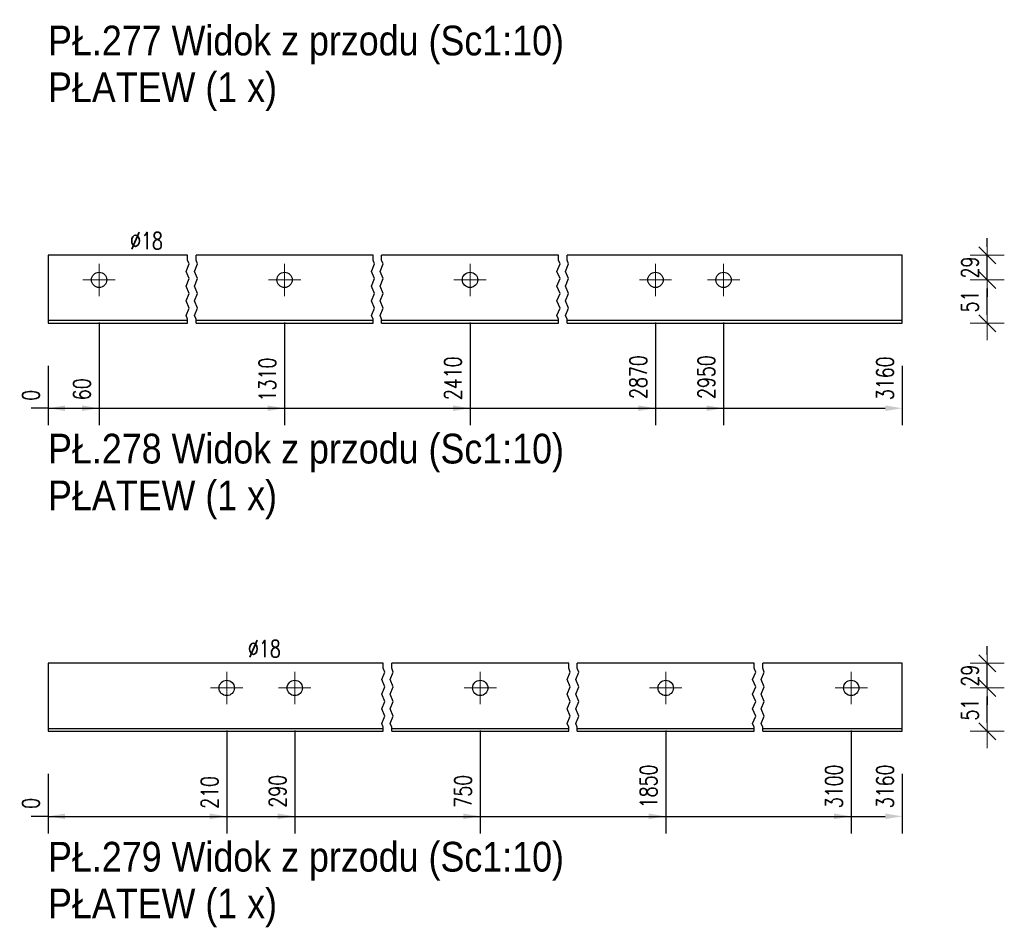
# Model space of a CAD drawing. Header units: millimetres. Extents: x -134 to 978, y 9358 to 10027.
# Tile 16 of 44: x 203 to 319, y 9596 to 9702. Entities that reach past the tile are written whole.
import ezdxf

# ---------------------------------------------------------------- set-up
doc = ezdxf.new("R2010")
doc.units = ezdxf.units.MM
doc.header["$LTSCALE"] = 10
doc.linetypes.add('MITTE', pattern=[2, 1.25, -0.25, 0.25, -0.25])
doc.layers.get('Defpoints').update_dxf_attribs({"color": 1})
for name, color, linetype, lineweight in [('PS_Bolt', 4, 'Continuous', 13), ('PS_DIM', 4, 'Continuous', 13), ('PS_Mid', 5, 'MITTE', 15), ('PS_Shape', 161, 'Continuous', 30), ('PS_SOLID', 7, 'Continuous', 30), ('PS_TEXT', 3, 'Continuous', 18)]:
    doc.layers.add(name, color=color, linetype=linetype, lineweight=lineweight)
doc.styles.add('gil', font='txt', dxfattribs={"width": 0.9})
doc.styles.add('simplex', font='simplex.shx', dxfattribs={"width": 0.75})
doc.dimstyles.new('1_10_GŁ_DS1-LS10', dxfattribs={"dimtxt": 2, "dimasz": 2, "dimexe": 2, "dimexo": 5, "dimgap": 1, "dimtad": 1, "dimjust": 4, "dimdec": 0, "dimlfac": 10, "dimtxsty": 'simplex', "dimblk1": 'NONE', "dimsah": 1, "dimcen": 2, "dimclrd": 256, "dimclre": 256, "dimclrt": 3, "dimadec": 1, "dimazin": 0, "dimtfac": 1, "dimtdec": 0, "dimtmove": 2, "dimatfit": 3, "dimfxl": 1, "dimarcsym": 0})
doc.dimstyles.new('1_10_PRZ_DS1-LS10', dxfattribs={"dimtxt": 2, "dimasz": 1, "dimexe": 2, "dimexo": 5, "dimgap": 1, "dimtad": 1, "dimdec": 0, "dimlfac": 10, "dimtxsty": 'simplex', "dimblk": 'dimznak', "dimcen": 2, "dimse1": 1, "dimse2": 1, "dimclrt": 3, "dimadec": 1, "dimazin": 0, "dimtfac": 1, "dimtdec": 0, "dimtix": 1, "dimtmove": 2, "dimatfit": 3, "dimldrblk": 'dim-grot', "dimfxl": 1, "dimarcsym": 0})

# ---------------------------------------------------------------- blocks, each defined once
blk = doc.blocks.new('*D225')
at = {"layer": 'Defpoints', "color": 0, "transparency": 16777216}
for p in [(206.3, 9666.74), (206.3, 9666.74), (206.3, 9656.74)]:
    blk.add_point(p, dxfattribs=at)
at = {"layer": 'PS_DIM', "lineweight": -2, "transparency": 16777216}
for p, q in [((206.3, 9661.74), (206.3, 9654.74)), ((206.3, 9661.74), (206.3, 9654.74)), ((206.3, 9656.74), (204.3, 9656.74)), ((206.3, 9656.74), (206.3, 9656.74)), ((208.3, 9656.74), (210.3, 9656.74))]:
    blk.add_line(p, q, dxfattribs=at)
at = {"layer": 'PS_DIM', "transparency": 16777216}
blk.add_solid([(208.3, 9657.07), (208.3, 9656.41), (206.3, 9656.74)], dxfattribs=at)
at = {"layer": 'PS_DIM', "color": 3, "transparency": 16777216, "insert": (204.28, 9658.26), "char_height": 2, "attachment_point": 5, "rotation": 90, "style": 'simplex'}
blk.add_mtext('0', dxfattribs=at)
blk = doc.blocks.new('_None')
blk = doc.blocks.new('*D226')
at = {"layer": 'Defpoints', "color": 0, "transparency": 16777216}
for p in [(212.3, 9671.84), (206.3, 9666.74), (212.3, 9656.74)]:
    blk.add_point(p, dxfattribs=at)
at = {"layer": 'PS_DIM', "lineweight": -2, "transparency": 16777216}
for p, q in [((212.3, 9666.84), (212.3, 9654.74)), ((206.3, 9661.74), (206.3, 9654.74)), ((206.3, 9656.74), (210.3, 9656.74))]:
    blk.add_line(p, q, dxfattribs=at)
at = {"layer": 'PS_DIM', "transparency": 16777216}
blk.add_solid([(210.3, 9657.07), (210.3, 9656.41), (212.3, 9656.74)], dxfattribs=at)
at = {"layer": 'PS_DIM', "color": 3, "transparency": 16777216, "insert": (210.28, 9658.97), "char_height": 2, "attachment_point": 5, "rotation": 90, "style": 'simplex'}
blk.add_mtext('60', dxfattribs=at)
blk = doc.blocks.new('*D227')
at = {"layer": 'Defpoints', "color": 0, "transparency": 16777216}
for p in [(234.1, 9671.84), (206.3, 9666.74), (234.1, 9656.74)]:
    blk.add_point(p, dxfattribs=at)
at = {"layer": 'PS_DIM', "lineweight": -2, "transparency": 16777216}
for p, q in [((234.1, 9666.84), (234.1, 9654.74)), ((206.3, 9661.74), (206.3, 9654.74)), ((206.3, 9656.74), (232.1, 9656.74))]:
    blk.add_line(p, q, dxfattribs=at)
at = {"layer": 'PS_DIM', "transparency": 16777216}
blk.add_solid([(232.1, 9657.07), (232.1, 9656.41), (234.1, 9656.74)], dxfattribs=at)
at = {"layer": 'PS_DIM', "color": 3, "transparency": 16777216, "insert": (232.08, 9660.12), "char_height": 2, "attachment_point": 5, "rotation": 90, "style": 'simplex'}
blk.add_mtext('1310', dxfattribs=at)
blk = doc.blocks.new('*D228')
at = {"layer": 'Defpoints', "color": 0, "transparency": 16777216}
for p in [(255.9, 9671.84), (206.3, 9666.74), (255.9, 9656.74)]:
    blk.add_point(p, dxfattribs=at)
at = {"layer": 'PS_DIM', "lineweight": -2, "transparency": 16777216}
for p, q in [((255.9, 9666.84), (255.9, 9654.74)), ((206.3, 9661.74), (206.3, 9654.74)), ((206.3, 9656.74), (253.9, 9656.74))]:
    blk.add_line(p, q, dxfattribs=at)
at = {"layer": 'PS_DIM', "transparency": 16777216}
blk.add_solid([(253.9, 9657.07), (253.9, 9656.41), (255.9, 9656.74)], dxfattribs=at)
at = {"layer": 'PS_DIM', "color": 3, "transparency": 16777216, "insert": (253.88, 9660.26), "char_height": 2, "attachment_point": 5, "rotation": 90, "style": 'simplex'}
blk.add_mtext('2410', dxfattribs=at)
blk = doc.blocks.new('*D229')
at = {"layer": 'Defpoints', "color": 0, "transparency": 16777216}
for p in [(277.7, 9671.84), (206.3, 9666.74), (277.7, 9656.74)]:
    blk.add_point(p, dxfattribs=at)
at = {"layer": 'PS_DIM', "lineweight": -2, "transparency": 16777216}
for p, q in [((277.7, 9666.84), (277.7, 9654.74)), ((206.3, 9661.74), (206.3, 9654.74)), ((206.3, 9656.74), (275.7, 9656.74))]:
    blk.add_line(p, q, dxfattribs=at)
at = {"layer": 'PS_DIM', "transparency": 16777216}
blk.add_solid([(275.7, 9657.07), (275.7, 9656.41), (277.7, 9656.74)], dxfattribs=at)
at = {"layer": 'PS_DIM', "color": 3, "transparency": 16777216, "insert": (275.68, 9660.4), "char_height": 2, "attachment_point": 5, "rotation": 90, "style": 'simplex'}
blk.add_mtext('2870', dxfattribs=at)
blk = doc.blocks.new('*D230')
at = {"layer": 'Defpoints', "color": 0, "transparency": 16777216}
for p in [(285.7, 9671.84), (206.3, 9666.74), (285.7, 9656.74)]:
    blk.add_point(p, dxfattribs=at)
at = {"layer": 'PS_DIM', "lineweight": -2, "transparency": 16777216}
for p, q in [((285.7, 9666.84), (285.7, 9654.74)), ((206.3, 9661.74), (206.3, 9654.74)), ((206.3, 9656.74), (283.7, 9656.74))]:
    blk.add_line(p, q, dxfattribs=at)
at = {"layer": 'PS_DIM', "transparency": 16777216}
blk.add_solid([(283.7, 9657.07), (283.7, 9656.41), (285.7, 9656.74)], dxfattribs=at)
at = {"layer": 'PS_DIM', "color": 3, "transparency": 16777216, "insert": (283.68, 9660.4), "char_height": 2, "attachment_point": 5, "rotation": 90, "style": 'simplex'}
blk.add_mtext('2950', dxfattribs=at)
blk = doc.blocks.new('*D231')
at = {"layer": 'Defpoints', "color": 0, "transparency": 16777216}
for p in [(206.3, 9666.74), (306.7, 9666.74), (306.7, 9656.74)]:
    blk.add_point(p, dxfattribs=at)
at = {"layer": 'PS_DIM', "lineweight": -2, "transparency": 16777216}
for p, q in [((206.3, 9661.74), (206.3, 9654.74)), ((306.7, 9661.74), (306.7, 9654.74)), ((206.3, 9656.74), (304.7, 9656.74))]:
    blk.add_line(p, q, dxfattribs=at)
at = {"layer": 'PS_DIM', "transparency": 16777216}
blk.add_solid([(304.7, 9657.07), (304.7, 9656.41), (306.7, 9656.74)], dxfattribs=at)
at = {"layer": 'PS_DIM', "color": 3, "transparency": 16777216, "insert": (304.68, 9660.26), "char_height": 2, "attachment_point": 5, "rotation": 90, "style": 'simplex'}
blk.add_mtext('3160', dxfattribs=at)
blk = doc.blocks.new('dimznak')
at = {"color": 0}
for points in [[(0, 2), (0, -2)], [(-2, 0), (2, 0)]]:
    blk.add_lwpolyline(points, dxfattribs=at)
at = {"color": 2}
blk.add_lwpolyline([(1, 1), (-1, -1)], dxfattribs=at)
blk = doc.blocks.new('*D232')
at = {"layer": 'Defpoints', "color": 0, "transparency": 16777216}
for p in [(285.7, 9671.84), (316.7, 9671.84), (285.7, 9666.74)]:
    blk.add_point(p, dxfattribs=at)
at = {"layer": 'PS_DIM', "color": 0, "lineweight": -2, "transparency": 16777216}
blk.add_line((316.7, 9667.74), (316.7, 9670.84), dxfattribs=at)
for p, rotation in [((316.7, 9671.84), 90), ((316.7, 9666.74), 270)]:
    blk.add_blockref('dimznak', p, dxfattribs=dict(at, rotation=rotation))
at = {"layer": 'PS_DIM', "color": 3, "transparency": 16777216, "insert": (314.66, 9669.29), "char_height": 2, "attachment_point": 5, "rotation": 90, "style": 'simplex'}
blk.add_mtext('51', dxfattribs=at)
blk = doc.blocks.new('dim-grot')
blk.add_hatch(color=256).paths.add_polyline_path([(0, 0), (-2, 0.5), (-2, -0.5)])
blk.add_lwpolyline([(0, 0), (-2, 0.5), (-2, -0.5), (0, 0)])
blk = doc.blocks.new('*D233')
at = {"layer": 'Defpoints', "color": 0, "transparency": 16777216}
for p in [(285.7, 9674.74), (316.7, 9674.74), (285.7, 9671.84)]:
    blk.add_point(p, dxfattribs=at)
at = {"layer": 'PS_DIM', "color": 0, "lineweight": -2, "transparency": 16777216}
for p, q in [((316.7, 9675.74), (316.7, 9676.74)), ((316.7, 9671.84), (316.7, 9674.74)), ((316.7, 9670.84), (316.7, 9669.84))]:
    blk.add_line(p, q, dxfattribs=at)
for p, rotation in [((316.7, 9674.74), 270), ((316.7, 9671.84), 90)]:
    blk.add_blockref('dimznak', p, dxfattribs=dict(at, rotation=rotation))
at = {"layer": 'PS_DIM', "color": 3, "transparency": 16777216, "insert": (314.66, 9673.29), "char_height": 2, "attachment_point": 5, "rotation": 90, "style": 'simplex'}
blk.add_mtext('29', dxfattribs=at)
blk = doc.blocks.new('*D236')
at = {"layer": 'Defpoints', "color": 0, "transparency": 16777216}
for p in [(206.3, 9618.74), (206.3, 9618.74), (206.3, 9608.74)]:
    blk.add_point(p, dxfattribs=at)
at = {"layer": 'PS_DIM', "lineweight": -2, "transparency": 16777216}
for p, q in [((206.3, 9613.74), (206.3, 9606.74)), ((206.3, 9613.74), (206.3, 9606.74)), ((206.3, 9608.74), (204.3, 9608.74)), ((206.3, 9608.74), (206.3, 9608.74)), ((208.3, 9608.74), (210.3, 9608.74))]:
    blk.add_line(p, q, dxfattribs=at)
at = {"layer": 'PS_DIM', "transparency": 16777216}
blk.add_solid([(208.3, 9609.07), (208.3, 9608.41), (206.3, 9608.74)], dxfattribs=at)
at = {"layer": 'PS_DIM', "color": 3, "transparency": 16777216, "insert": (204.28, 9610.26), "char_height": 2, "attachment_point": 5, "rotation": 90, "style": 'simplex'}
blk.add_mtext('0', dxfattribs=at)
blk = doc.blocks.new('*D237')
at = {"layer": 'Defpoints', "color": 0, "transparency": 16777216}
for p in [(227.3, 9623.84), (206.3, 9618.74), (227.3, 9608.74)]:
    blk.add_point(p, dxfattribs=at)
at = {"layer": 'PS_DIM', "lineweight": -2, "transparency": 16777216}
for p, q in [((227.3, 9618.84), (227.3, 9606.74)), ((206.3, 9613.74), (206.3, 9606.74)), ((206.3, 9608.74), (225.3, 9608.74))]:
    blk.add_line(p, q, dxfattribs=at)
at = {"layer": 'PS_DIM', "transparency": 16777216}
blk.add_solid([(225.3, 9609.07), (225.3, 9608.41), (227.3, 9608.74)], dxfattribs=at)
at = {"layer": 'PS_DIM', "color": 3, "transparency": 16777216, "insert": (225.28, 9611.55), "char_height": 2, "attachment_point": 5, "rotation": 90, "style": 'simplex'}
blk.add_mtext('210', dxfattribs=at)
blk = doc.blocks.new('*D238')
at = {"layer": 'Defpoints', "color": 0, "transparency": 16777216}
for p in [(235.3, 9623.84), (206.3, 9618.74), (235.3, 9608.74)]:
    blk.add_point(p, dxfattribs=at)
at = {"layer": 'PS_DIM', "lineweight": -2, "transparency": 16777216}
for p, q in [((235.3, 9618.84), (235.3, 9606.74)), ((206.3, 9613.74), (206.3, 9606.74)), ((206.3, 9608.74), (233.3, 9608.74))]:
    blk.add_line(p, q, dxfattribs=at)
at = {"layer": 'PS_DIM', "transparency": 16777216}
blk.add_solid([(233.3, 9609.07), (233.3, 9608.41), (235.3, 9608.74)], dxfattribs=at)
at = {"layer": 'PS_DIM', "color": 3, "transparency": 16777216, "insert": (233.28, 9611.69), "char_height": 2, "attachment_point": 5, "rotation": 90, "style": 'simplex'}
blk.add_mtext('290', dxfattribs=at)
blk = doc.blocks.new('*D239')
at = {"layer": 'Defpoints', "color": 0, "transparency": 16777216}
for p in [(257.1, 9623.84), (206.3, 9618.74), (257.1, 9608.74)]:
    blk.add_point(p, dxfattribs=at)
at = {"layer": 'PS_DIM', "lineweight": -2, "transparency": 16777216}
for p, q in [((257.1, 9618.84), (257.1, 9606.74)), ((206.3, 9613.74), (206.3, 9606.74)), ((206.3, 9608.74), (255.1, 9608.74))]:
    blk.add_line(p, q, dxfattribs=at)
at = {"layer": 'PS_DIM', "transparency": 16777216}
blk.add_solid([(255.1, 9609.07), (255.1, 9608.41), (257.1, 9608.74)], dxfattribs=at)
at = {"layer": 'PS_DIM', "color": 3, "transparency": 16777216, "insert": (255.08, 9611.69), "char_height": 2, "attachment_point": 5, "rotation": 90, "style": 'simplex'}
blk.add_mtext('750', dxfattribs=at)
blk = doc.blocks.new('*D240')
at = {"layer": 'Defpoints', "color": 0, "transparency": 16777216}
for p in [(278.9, 9623.84), (206.3, 9618.74), (278.9, 9608.74)]:
    blk.add_point(p, dxfattribs=at)
at = {"layer": 'PS_DIM', "lineweight": -2, "transparency": 16777216}
for p, q in [((278.9, 9618.84), (278.9, 9606.74)), ((206.3, 9613.74), (206.3, 9606.74)), ((206.3, 9608.74), (276.9, 9608.74))]:
    blk.add_line(p, q, dxfattribs=at)
at = {"layer": 'PS_DIM', "transparency": 16777216}
blk.add_solid([(276.9, 9609.07), (276.9, 9608.41), (278.9, 9608.74)], dxfattribs=at)
at = {"layer": 'PS_DIM', "color": 3, "transparency": 16777216, "insert": (276.88, 9612.26), "char_height": 2, "attachment_point": 5, "rotation": 90, "style": 'simplex'}
blk.add_mtext('1850', dxfattribs=at)
blk = doc.blocks.new('*D241')
at = {"layer": 'Defpoints', "color": 0, "transparency": 16777216}
for p in [(300.7, 9623.84), (206.3, 9618.74), (300.7, 9608.74)]:
    blk.add_point(p, dxfattribs=at)
at = {"layer": 'PS_DIM', "lineweight": -2, "transparency": 16777216}
for p, q in [((300.7, 9618.84), (300.7, 9606.74)), ((206.3, 9613.74), (206.3, 9606.74)), ((206.3, 9608.74), (298.7, 9608.74))]:
    blk.add_line(p, q, dxfattribs=at)
at = {"layer": 'PS_DIM', "transparency": 16777216}
blk.add_solid([(298.7, 9609.07), (298.7, 9608.41), (300.7, 9608.74)], dxfattribs=at)
at = {"layer": 'PS_DIM', "color": 3, "transparency": 16777216, "insert": (298.68, 9612.26), "char_height": 2, "attachment_point": 5, "rotation": 90, "style": 'simplex'}
blk.add_mtext('3100', dxfattribs=at)
blk = doc.blocks.new('*D242')
at = {"layer": 'Defpoints', "color": 0, "transparency": 16777216}
for p in [(206.3, 9618.74), (306.7, 9618.74), (306.7, 9608.74)]:
    blk.add_point(p, dxfattribs=at)
at = {"layer": 'PS_DIM', "lineweight": -2, "transparency": 16777216}
for p, q in [((206.3, 9613.74), (206.3, 9606.74)), ((306.7, 9613.74), (306.7, 9606.74)), ((206.3, 9608.74), (304.7, 9608.74))]:
    blk.add_line(p, q, dxfattribs=at)
at = {"layer": 'PS_DIM', "transparency": 16777216}
blk.add_solid([(304.7, 9609.07), (304.7, 9608.41), (306.7, 9608.74)], dxfattribs=at)
at = {"layer": 'PS_DIM', "color": 3, "transparency": 16777216, "insert": (304.68, 9612.26), "char_height": 2, "attachment_point": 5, "rotation": 90, "style": 'simplex'}
blk.add_mtext('3160', dxfattribs=at)
blk = doc.blocks.new('*D243')
at = {"layer": 'Defpoints', "color": 0, "transparency": 16777216}
for p in [(300.7, 9623.84), (316.7, 9623.84), (300.7, 9618.74)]:
    blk.add_point(p, dxfattribs=at)
at = {"layer": 'PS_DIM', "color": 0, "lineweight": -2, "transparency": 16777216}
blk.add_line((316.7, 9619.74), (316.7, 9622.84), dxfattribs=at)
for p, rotation in [((316.7, 9623.84), 90), ((316.7, 9618.74), 270)]:
    blk.add_blockref('dimznak', p, dxfattribs=dict(at, rotation=rotation))
at = {"layer": 'PS_DIM', "color": 3, "transparency": 16777216, "insert": (314.66, 9621.29), "char_height": 2, "attachment_point": 5, "rotation": 90, "style": 'simplex'}
blk.add_mtext('51', dxfattribs=at)
blk = doc.blocks.new('*D244')
at = {"layer": 'Defpoints', "color": 0, "transparency": 16777216}
for p in [(300.7, 9626.74), (316.7, 9626.74), (300.7, 9623.84)]:
    blk.add_point(p, dxfattribs=at)
at = {"layer": 'PS_DIM', "color": 0, "lineweight": -2, "transparency": 16777216}
for p, q in [((316.7, 9627.74), (316.7, 9628.74)), ((316.7, 9623.84), (316.7, 9626.74)), ((316.7, 9622.84), (316.7, 9621.84))]:
    blk.add_line(p, q, dxfattribs=at)
for p, rotation in [((316.7, 9626.74), 270), ((316.7, 9623.84), 90)]:
    blk.add_blockref('dimznak', p, dxfattribs=dict(at, rotation=rotation))
at = {"layer": 'PS_DIM', "color": 3, "transparency": 16777216, "insert": (314.66, 9625.29), "char_height": 2, "attachment_point": 5, "rotation": 90, "style": 'simplex'}
blk.add_mtext('29', dxfattribs=at)
blk = doc.blocks.new('*X732')
at = {"color": 3, "style": 'gil', "width": 0.9}
for s, p in [('PŁ.277 Widok z przodu (Sc1:10)', (206.3, 9698.24)), ('PŁATEW (1 x)', (206.3, 9692.74))]:
    blk.add_text(s, height=3.5, dxfattribs=at).set_placement(p)
blk = doc.blocks.new('*X736')
at = {"color": 3, "linetype": 'Continuous'}
blk.add_line((234.1, 9671.84), (234.1, 9671.84), dxfattribs=at)
blk.add_line((234.1, 9671.84), (234.1, 9671.84), dxfattribs=at)
blk.add_line((234.1, 9671.84), (234.1, 9671.84), dxfattribs=at)
blk.add_line((234.1, 9671.84), (234.1, 9671.84), dxfattribs=at)
blk.add_line((234.1, 9671.84), (234.1, 9671.84), dxfattribs=at)
blk = doc.blocks.new('*X737')
at = {"color": 3, "linetype": 'Continuous'}
blk.add_line((212.3, 9671.84), (212.3, 9671.84), dxfattribs=at)
blk.add_line((212.3, 9671.84), (212.3, 9671.84), dxfattribs=at)
blk.add_line((212.3, 9671.84), (212.3, 9671.84), dxfattribs=at)
blk.add_line((212.3, 9671.84), (212.3, 9671.84), dxfattribs=at)
blk.add_line((212.3, 9671.84), (212.3, 9671.84), dxfattribs=at)
blk = doc.blocks.new('*X738')
at = {"color": 1}
for p, q in [((222.7, 9674.15), (222.7, 9674.74)), ((222.88, 9673.71), (222.7, 9674.15)), ((223.7, 9674.15), (223.7, 9674.74)), ((223.88, 9673.71), (223.7, 9674.15)), ((244.5, 9674.15), (244.5, 9674.74)), ((244.68, 9673.71), (244.5, 9674.15)), ((245.5, 9674.15), (245.5, 9674.74)), ((245.68, 9673.71), (245.5, 9674.15)), ((266.3, 9674.15), (266.3, 9674.74)), ((266.48, 9673.71), (266.3, 9674.15)), ((267.3, 9674.15), (267.3, 9674.74)), ((267.48, 9673.71), (267.3, 9674.15)), ((222.52, 9672.84), (222.88, 9673.71)), ((223.52, 9672.84), (223.88, 9673.71)), ((244.32, 9672.84), (244.68, 9673.71)), ((245.32, 9672.84), (245.68, 9673.71)), ((266.12, 9672.84), (266.48, 9673.71)), ((267.12, 9672.84), (267.48, 9673.71)), ((222.88, 9671.98), (222.52, 9672.84)), ((222.52, 9671.11), (222.88, 9671.98)), ((223.88, 9671.98), (223.52, 9672.84)), ((223.52, 9671.11), (223.88, 9671.98)), ((244.68, 9671.98), (244.32, 9672.84)), ((244.32, 9671.11), (244.68, 9671.98)), ((245.68, 9671.98), (245.32, 9672.84)), ((245.32, 9671.11), (245.68, 9671.98)), ((266.48, 9671.98), (266.12, 9672.84)), ((266.12, 9671.11), (266.48, 9671.98)), ((267.48, 9671.98), (267.12, 9672.84)), ((267.12, 9671.11), (267.48, 9671.98)), ((222.88, 9670.24), (222.52, 9671.11)), ((223.88, 9670.24), (223.52, 9671.11)), ((244.68, 9670.24), (244.32, 9671.11)), ((245.68, 9670.24), (245.32, 9671.11)), ((266.48, 9670.24), (266.12, 9671.11)), ((267.48, 9670.24), (267.12, 9671.11)), ((222.52, 9669.38), (222.88, 9670.24)), ((223.52, 9669.38), (223.88, 9670.24)), ((244.32, 9669.38), (244.68, 9670.24)), ((245.32, 9669.38), (245.68, 9670.24)), ((266.12, 9669.38), (266.48, 9670.24)), ((267.12, 9669.38), (267.48, 9670.24)), ((222.88, 9668.51), (222.52, 9669.38)), ((222.52, 9667.64), (222.88, 9668.51)), ((223.88, 9668.51), (223.52, 9669.38)), ((223.52, 9667.64), (223.88, 9668.51)), ((244.68, 9668.51), (244.32, 9669.38)), ((244.32, 9667.64), (244.68, 9668.51)), ((245.68, 9668.51), (245.32, 9669.38)), ((245.32, 9667.64), (245.68, 9668.51)), ((266.48, 9668.51), (266.12, 9669.38)), ((266.12, 9667.64), (266.48, 9668.51)), ((267.48, 9668.51), (267.12, 9669.38)), ((267.12, 9667.64), (267.48, 9668.51)), ((222.7, 9667.21), (222.52, 9667.64)), ((222.7, 9666.74), (222.7, 9667.21)), ((223.7, 9667.21), (223.52, 9667.64)), ((223.7, 9666.74), (223.7, 9667.21)), ((244.5, 9667.21), (244.32, 9667.64)), ((244.5, 9666.74), (244.5, 9667.21)), ((245.5, 9667.21), (245.32, 9667.64)), ((245.5, 9666.74), (245.5, 9667.21)), ((266.3, 9667.21), (266.12, 9667.64)), ((266.3, 9666.74), (266.3, 9667.21)), ((267.3, 9667.21), (267.12, 9667.64)), ((267.3, 9666.74), (267.3, 9667.21))]:
    blk.add_line(p, q, dxfattribs=at)
at = {"layer": 'PS_Mid', "color": 5, "linetype": 'MITTE'}
for p, q in [((212.3, 9673.74), (212.3, 9669.94)), ((234.1, 9673.74), (234.1, 9669.94)), ((255.9, 9673.74), (255.9, 9669.94)), ((277.7, 9673.74), (277.7, 9669.94)), ((285.7, 9673.74), (285.7, 9669.94)), ((214.2, 9671.84), (210.4, 9671.84)), ((236, 9671.84), (232.2, 9671.84)), ((257.8, 9671.84), (254, 9671.84)), ((279.6, 9671.84), (275.8, 9671.84)), ((287.6, 9671.84), (283.8, 9671.84))]:
    blk.add_line(p, q, dxfattribs=at)
at = {"layer": 'PS_SOLID', "color": 7, "linetype": 'Continuous'}
for p, q in [((212.3, 9674.74), (206.3, 9674.74)), ((206.3, 9674.74), (206.3, 9667.04)), ((222.7, 9674.74), (212.3, 9674.74)), ((234.1, 9674.74), (223.7, 9674.74)), ((244.5, 9674.74), (234.1, 9674.74)), ((255.9, 9674.74), (245.5, 9674.74)), ((266.3, 9674.74), (255.9, 9674.74)), ((277.7, 9674.74), (267.3, 9674.74)), ((285.7, 9674.74), (277.7, 9674.74)), ((306.7, 9674.74), (285.7, 9674.74)), ((306.7, 9667.04), (306.7, 9674.74)), ((222.7, 9667.04), (206.3, 9667.04)), ((206.3, 9667.04), (206.3, 9666.74)), ((206.3, 9666.74), (222.7, 9666.74)), ((244.5, 9667.04), (223.7, 9667.04)), ((223.7, 9666.74), (244.5, 9666.74)), ((266.3, 9667.04), (245.5, 9667.04)), ((245.5, 9666.74), (266.3, 9666.74)), ((306.7, 9667.04), (267.3, 9667.04)), ((267.3, 9666.74), (306.7, 9666.74)), ((306.7, 9666.74), (306.7, 9667.04))]:
    blk.add_line(p, q, dxfattribs=at)
at = {"layer": 'PS_SOLID', "color": 7}
for centre in [(212.3, 9671.84), (234.1, 9671.84), (255.9, 9671.84), (277.7, 9671.84), (285.7, 9671.84)]:
    blk.add_circle(centre, 0.9, dxfattribs=at)
blk = doc.blocks.new('*X739')
at = {"color": 3, "style": 'gil', "width": 0.9}
for s, p in [('PŁ.278 Widok z przodu (Sc1:10)', (206.3, 9650.24)), ('PŁATEW (1 x)', (206.3, 9644.74))]:
    blk.add_text(s, height=3.5, dxfattribs=at).set_placement(p)
blk = doc.blocks.new('*X744')
at = {"color": 1}
for p, q in [((245.7, 9626.15), (245.7, 9626.74)), ((246.7, 9626.15), (246.7, 9626.74)), ((267.5, 9626.15), (267.5, 9626.74)), ((268.5, 9626.15), (268.5, 9626.74)), ((289.3, 9626.15), (289.3, 9626.74)), ((290.3, 9626.15), (290.3, 9626.74)), ((245.52, 9624.84), (245.88, 9625.71)), ((245.88, 9625.71), (245.7, 9626.15)), ((246.52, 9624.84), (246.88, 9625.71)), ((246.88, 9625.71), (246.7, 9626.15)), ((267.32, 9624.84), (267.68, 9625.71)), ((267.68, 9625.71), (267.5, 9626.15)), ((268.32, 9624.84), (268.68, 9625.71)), ((268.68, 9625.71), (268.5, 9626.15)), ((289.12, 9624.84), (289.48, 9625.71)), ((289.48, 9625.71), (289.3, 9626.15)), ((290.12, 9624.84), (290.48, 9625.71)), ((290.48, 9625.71), (290.3, 9626.15)), ((245.88, 9623.98), (245.52, 9624.84)), ((246.88, 9623.98), (246.52, 9624.84)), ((267.68, 9623.98), (267.32, 9624.84)), ((268.68, 9623.98), (268.32, 9624.84)), ((289.48, 9623.98), (289.12, 9624.84)), ((290.48, 9623.98), (290.12, 9624.84)), ((245.52, 9623.11), (245.88, 9623.98)), ((246.52, 9623.11), (246.88, 9623.98)), ((267.32, 9623.11), (267.68, 9623.98)), ((268.32, 9623.11), (268.68, 9623.98)), ((289.12, 9623.11), (289.48, 9623.98)), ((290.12, 9623.11), (290.48, 9623.98)), ((245.88, 9622.24), (245.52, 9623.11)), ((245.52, 9621.38), (245.88, 9622.24)), ((246.88, 9622.24), (246.52, 9623.11)), ((246.52, 9621.38), (246.88, 9622.24)), ((267.68, 9622.24), (267.32, 9623.11)), ((267.32, 9621.38), (267.68, 9622.24)), ((268.68, 9622.24), (268.32, 9623.11)), ((268.32, 9621.38), (268.68, 9622.24)), ((289.48, 9622.24), (289.12, 9623.11)), ((289.12, 9621.38), (289.48, 9622.24)), ((290.48, 9622.24), (290.12, 9623.11)), ((290.12, 9621.38), (290.48, 9622.24)), ((245.88, 9620.51), (245.52, 9621.38)), ((246.88, 9620.51), (246.52, 9621.38)), ((267.68, 9620.51), (267.32, 9621.38)), ((268.68, 9620.51), (268.32, 9621.38)), ((289.48, 9620.51), (289.12, 9621.38)), ((290.48, 9620.51), (290.12, 9621.38)), ((245.52, 9619.64), (245.88, 9620.51)), ((246.52, 9619.64), (246.88, 9620.51)), ((267.32, 9619.64), (267.68, 9620.51)), ((268.32, 9619.64), (268.68, 9620.51)), ((289.12, 9619.64), (289.48, 9620.51)), ((290.12, 9619.64), (290.48, 9620.51)), ((245.7, 9619.21), (245.52, 9619.64)), ((245.7, 9618.74), (245.7, 9619.21)), ((246.7, 9619.21), (246.52, 9619.64)), ((246.7, 9618.74), (246.7, 9619.21)), ((267.5, 9619.21), (267.32, 9619.64)), ((267.5, 9618.74), (267.5, 9619.21)), ((268.5, 9619.21), (268.32, 9619.64)), ((268.5, 9618.74), (268.5, 9619.21)), ((289.3, 9619.21), (289.12, 9619.64)), ((289.3, 9618.74), (289.3, 9619.21)), ((290.3, 9619.21), (290.12, 9619.64)), ((290.3, 9618.74), (290.3, 9619.21))]:
    blk.add_line(p, q, dxfattribs=at)
at = {"layer": 'PS_Mid', "color": 5, "linetype": 'MITTE'}
for p, q in [((227.3, 9625.74), (227.3, 9621.94)), ((235.3, 9625.74), (235.3, 9621.94)), ((257.1, 9625.74), (257.1, 9621.94)), ((278.9, 9625.74), (278.9, 9621.94)), ((300.7, 9625.74), (300.7, 9621.94)), ((229.2, 9623.84), (225.4, 9623.84)), ((237.2, 9623.84), (233.4, 9623.84)), ((259, 9623.84), (255.2, 9623.84)), ((280.8, 9623.84), (277, 9623.84)), ((302.6, 9623.84), (298.8, 9623.84))]:
    blk.add_line(p, q, dxfattribs=at)
at = {"layer": 'PS_SOLID', "color": 7, "linetype": 'Continuous'}
for p, q in [((227.3, 9626.74), (206.3, 9626.74)), ((206.3, 9626.74), (206.3, 9619.04)), ((235.3, 9626.74), (227.3, 9626.74)), ((245.7, 9626.74), (235.3, 9626.74)), ((257.1, 9626.74), (246.7, 9626.74)), ((267.5, 9626.74), (257.1, 9626.74)), ((278.9, 9626.74), (268.5, 9626.74)), ((289.3, 9626.74), (278.9, 9626.74)), ((300.7, 9626.74), (290.3, 9626.74)), ((306.7, 9626.74), (300.7, 9626.74)), ((306.7, 9619.04), (306.7, 9626.74)), ((245.7, 9619.04), (206.3, 9619.04)), ((206.3, 9619.04), (206.3, 9618.74)), ((206.3, 9618.74), (245.7, 9618.74)), ((267.5, 9619.04), (246.7, 9619.04)), ((246.7, 9618.74), (267.5, 9618.74)), ((289.3, 9619.04), (268.5, 9619.04)), ((268.5, 9618.74), (289.3, 9618.74)), ((306.7, 9619.04), (290.3, 9619.04)), ((290.3, 9618.74), (306.7, 9618.74)), ((306.7, 9618.74), (306.7, 9619.04))]:
    blk.add_line(p, q, dxfattribs=at)
at = {"layer": 'PS_SOLID', "color": 7}
for centre in [(227.3, 9623.84), (235.3, 9623.84), (257.1, 9623.84), (278.9, 9623.84), (300.7, 9623.84)]:
    blk.add_circle(centre, 0.9, dxfattribs=at)
blk = doc.blocks.new('*X745')
at = {"color": 3, "linetype": 'Continuous'}
blk.add_line((278.9, 9623.84), (278.9, 9623.84), dxfattribs=at)
blk.add_line((278.9, 9623.84), (278.9, 9623.84), dxfattribs=at)
blk.add_line((278.9, 9623.84), (278.9, 9623.84), dxfattribs=at)
blk.add_line((278.9, 9623.84), (278.9, 9623.84), dxfattribs=at)
blk.add_line((278.9, 9623.84), (278.9, 9623.84), dxfattribs=at)
blk = doc.blocks.new('*X746')
at = {"color": 3, "linetype": 'Continuous'}
blk.add_line((300.7, 9623.84), (300.7, 9623.84), dxfattribs=at)
blk.add_line((300.7, 9623.84), (300.7, 9623.84), dxfattribs=at)
blk.add_line((300.7, 9623.84), (300.7, 9623.84), dxfattribs=at)
blk.add_line((300.7, 9623.84), (300.7, 9623.84), dxfattribs=at)
blk.add_line((300.7, 9623.84), (300.7, 9623.84), dxfattribs=at)
blk = doc.blocks.new('*X747')
at = {"color": 3, "style": 'gil', "width": 0.9}
for s, p in [('PŁ.279 Widok z przodu (Sc1:10)', (206.3, 9602.24)), ('PŁATEW (1 x)', (206.3, 9596.74))]:
    blk.add_text(s, height=3.5, dxfattribs=at).set_placement(p)

msp = doc.modelspace()

# ---------------------------------------------------------------- block references
at = {"layer": 'PS_Bolt', "color": 3}
for name in ['*X737', '*X736', '*X745', '*X746']:
    msp.add_blockref(name, (0, 0), dxfattribs=at)
at = {"layer": 'PS_Shape', "color": 1}
for name in ['*X738', '*X744']:
    msp.add_blockref(name, (0, 0), dxfattribs=at)
at = {"layer": 'PS_TEXT'}
for name in ['*X732', '*X739', '*X747']:
    msp.add_blockref(name, (0, 0), dxfattribs=at)

# ---------------------------------------------------------------- texts
at = {"layer": 'PS_DIM', "char_height": 2, "attachment_point": 7, "style": 'simplex'}
for insert in [(215.94, 9675.44), (229.8, 9627.45)]:
    msp.add_mtext('\\A1;%%c18', dxfattribs=dict(at, insert=insert))

# ---------------------------------------------------------------- dimensions: what is measured, and where the dimension line sits
at = {"layer": 'PS_DIM'}
for base, p1, p2, picture, middle in [((316.7, 9674.74), (285.7, 9671.84), (285.7, 9674.74), '*D233', (314.66, 9673.29)), ((316.7, 9671.84), (285.7, 9666.74), (285.7, 9671.84), '*D232', (314.66, 9669.29)), ((316.7, 9626.74), (300.7, 9623.84), (300.7, 9626.74), '*D244', (314.66, 9625.29)), ((316.7, 9623.84), (300.7, 9618.74), (300.7, 9623.84), '*D243', (314.66, 9621.29))]:
    dim = msp.add_linear_dim(base=base, p1=p1, p2=p2, angle=90, dimstyle='1_10_PRZ_DS1-LS10', dxfattribs=at)
    dim.commit()
    dim.dimension.update_dxf_attribs({"geometry": picture, "text_midpoint": middle, "dimtype": 128})
for base, p1, p2, picture, middle in [((212.3, 9656.74), (206.3, 9666.74), (212.3, 9671.84), '*D226', (210.28, 9658.97)), ((206.2993, 9656.7396), (206.2992, 9666.7396), (206.2993, 9666.7396), '*D225', (204.2793, 9658.2596)), ((227.3, 9608.74), (206.3, 9618.74), (227.3, 9623.84), '*D237', (225.28, 9611.55)), ((235.3, 9608.74), (206.3, 9618.74), (235.3, 9623.84), '*D238', (233.28, 9611.69)), ((206.2993, 9608.7396), (206.2992, 9618.7396), (206.2993, 9618.7396), '*D236', (204.2793, 9610.2596))]:
    dim = msp.add_linear_dim(base=base, p1=p1, p2=p2, dimstyle='1_10_GŁ_DS1-LS10', dxfattribs=at)
    dim.commit()
    dim.dimension.update_dxf_attribs({"geometry": picture, "text_midpoint": middle, "dimtype": 128, "text_rotation": 90})
for base, p1, p2, text, picture, middle in [((234.1, 9656.74), (206.3, 9666.74), (234.1, 9671.84), '1310', '*D227', (232.08, 9660.12)), ((255.9, 9656.74), (206.3, 9666.74), (255.9, 9671.84), '2410', '*D228', (253.88, 9660.26)), ((277.7, 9656.74), (206.3, 9666.74), (277.7, 9671.84), '2870', '*D229', (275.68, 9660.4)), ((285.7, 9656.74), (206.3, 9666.74), (285.7, 9671.84), '2950', '*D230', (283.68, 9660.4)), ((306.7, 9656.74), (206.3, 9666.74), (306.7, 9666.74), '3160', '*D231', (304.68, 9660.26)), ((257.1, 9608.74), (206.3, 9618.74), (257.1, 9623.84), '750', '*D239', (255.08, 9611.69)), ((278.9, 9608.74), (206.3, 9618.74), (278.9, 9623.84), '1850', '*D240', (276.88, 9612.26)), ((300.7, 9608.74), (206.3, 9618.74), (300.7, 9623.84), '3100', '*D241', (298.68, 9612.26)), ((306.7, 9608.74), (206.3, 9618.74), (306.7, 9618.74), '3160', '*D242', (304.68, 9612.26))]:
    dim = msp.add_linear_dim(base=base, p1=p1, p2=p2, text=text, dimstyle='1_10_GŁ_DS1-LS10', dxfattribs=at)
    dim.commit()
    dim.dimension.update_dxf_attribs({"geometry": picture, "text_midpoint": middle, "dimtype": 128, "text_rotation": 90})

doc.saveas('drawing.dxf')
